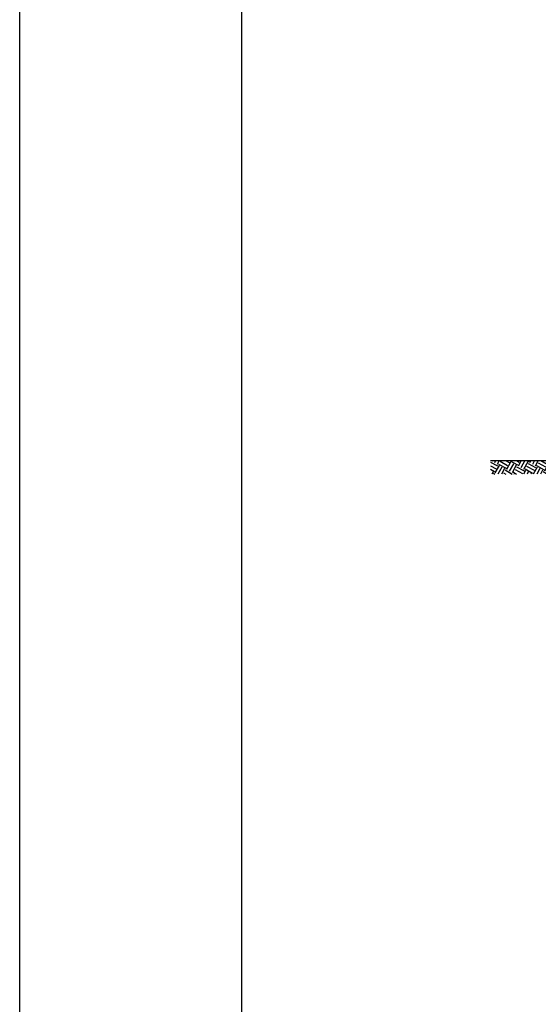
# Model space of a CAD drawing. Header units: metres. Extents: x 2644 to 4131, y 3282 to 4383.
# Tile 42 of 53: x 3100 to 3104.68, y 4365.21 to 4374.09. Entities that reach past the tile are written whole.
import ezdxf

# ---------------------------------------------------------------- set-up
doc = ezdxf.new("R2010")
doc.units = ezdxf.units.M
doc.layers.add('Dibujo', color=7, linetype='Continuous')

msp = doc.modelspace()

# ---------------------------------------------------------------- hatches: boundary and pattern name
at = {"transparency": 33554687}
h = msp.add_hatch(dxfattribs=at)
h.set_pattern_fill('EARTH', color=256, scale=0.012073, angle=241)
h.set_pattern_definition([(241, (1856.93746, 2988.63538), (0.0298835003, -0.1042161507), [0.076661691, -0.076661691]), (241, (1856.962604, 2988.62144), (0.0298835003, -0.1042161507), [0.076661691, -0.076661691]), (241, (1856.98775, 2988.6075), (0.0298835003, -0.1042161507), [0.076661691, -0.076661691]), (331, (1856.99148, 2988.59448), (0.1042161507, 0.0298835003), [0.076661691, -0.076661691]), (331, (1856.977546, 2988.56933), (0.1042161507, 0.0298835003), [0.076661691, -0.076661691]), (331, (1856.96361, 2988.54419), (0.1042161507, 0.0298835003), [0.076661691, -0.076661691])])
edge = h.paths.add_edge_path()
edge.add_spline(control_points=[(3104.7968, 4370.1113), (3104.6405, 4370.1114), (3104.4594, 4370.1115), (3104.2472, 4370.1115)], knot_values=[0, 0, 0, 0, 0.223346, 0.223346, 0.223346, 0.223346], degree=3, periodic=0)
edge.add_line((3104.2472, 4370.1115), (3104.2472, 4369.9908))
edge.add_spline(control_points=[(3104.2472, 4369.9908), (3104.4387, 4369.9908), (3104.6048, 4369.9907), (3104.7659, 4369.9906), (3104.7814, 4369.9906), (3104.7967, 4369.9905)], knot_values=[0, 0, 0, 0, 0.201552, 0.201552, 0.223346, 0.223346, 0.223346, 0.223346], degree=3, periodic=0)
edge.add_line((3104.7968, 4369.9905), (3104.7968, 4370.1113))

# ---------------------------------------------------------------- linework, layer by layer
msp.add_open_spline([(3104.2472, 4370.1115), (3104.4594, 4370.1115), (3104.6405, 4370.1114), (3104.7968, 4370.1113)], degree=3)
at = {"layer": 'Dibujo', "color": 0, "linetype": 'ByBlock'}
for p, q in [((3100.0015, 4353.2654), (3100.0015, 4382.9654)), ((3102.0015, 4380.9654), (3102.0015, 4355.2654))]:
    msp.add_line(p, q, dxfattribs=at)

doc.saveas('drawing.dxf')
